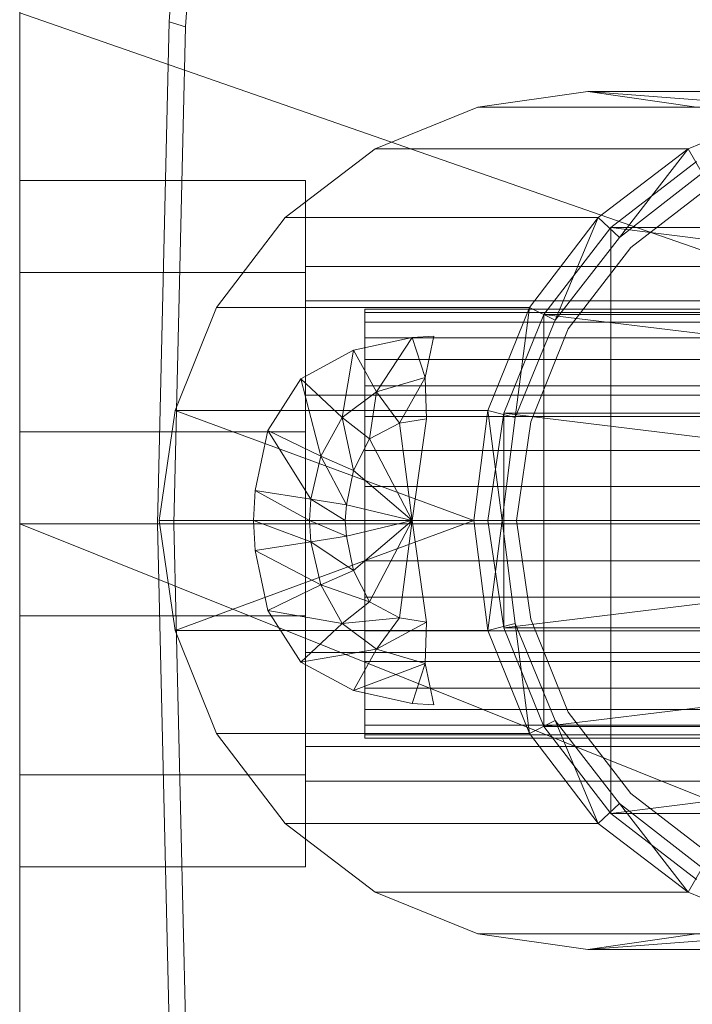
# Model space of a CAD drawing. Header units: metres. Extents: x 391.1 to 427.5, y 12.7 to 29.9.
# Tile 89 of 212: x 408.1341 to 408.1812, y 20.321 to 20.3899. Entities that reach past the tile are written whole.
import ezdxf

# ---------------------------------------------------------------- set-up
doc = ezdxf.new("R2010")
doc.units = ezdxf.units.M
doc.layers.add('02_MOBILIARIO', color=7, linetype='Continuous', lineweight=18)
doc.layers.add('A-DETL-____-MBND', color=7, linetype='Continuous', lineweight=18)

# ---------------------------------------------------------------- blocks, each defined once
blk = doc.blocks.new('Family - Rentamans PS-1-153368-01_CLI_AIRE_PS1')
at = {"layer": 'A-DETL-____-MBND', "color": 253, "true_color": 0xaaaaaa}
for p, q in [((0, 0.361455), (0, 0.004061)), ((0.010464, 0.217856), (0.013272, 0.256727)), ((0.011593, 0.217509), (0.014372, 0.255995)), ((0, 0.218497), (0, 0.182758)), ((0, 0.218497), (0.102728, 0.182758)), ((0.009653, 0.182758), (0.010464, 0.217856)), ((0.011593, 0.217509), (0.010464, 0.217856)), ((0.01079, 0.182758), (0.011593, 0.217509)), ((0.039771, 0.212986), (0.032072, 0.211886)), ((0.039771, 0.212986), (0.061771, 0.212986)), ((0.047372, 0.211886), (0.039771, 0.212986)), ((0.039771, 0.212986), (0.053972, 0.211886)), ((0.032072, 0.211886), (0.024872, 0.208986)), ((0.032072, 0.211886), (0.053972, 0.211886)), ((0.046771, 0.208986), (0.053972, 0.211886)), ((0.024872, 0.208986), (0.018572, 0.204186)), ((0.024872, 0.208986), (0.046771, 0.208986)), ((0.040472, 0.204186), (0.046771, 0.208986)), ((0.046771, 0.208986), (0.041972, 0.202787)), ((0.046771, 0.208986), (0.047771, 0.207287)), ((0.047372, 0.208087), (0.041372, 0.203486)), ((0.047372, 0.208087), (0.041372, 0.203486)), ((0.047372, 0.208087), (0.041372, 0.203486)), ((0.041972, 0.202787), (0.047771, 0.207287)), ((0.041972, 0.202787), (0.047771, 0.207287)), ((0, 0.200327), (0, 0.206758)), ((0, 0.206758), (0.02, 0.206758)), ((0, 0.206758), (0.02, 0.206758)), ((0, 0.206758), (0, 0.200327)), ((0.02, 0.200327), (0.02, 0.206758)), ((0.02, 0.206758), (0.02, 0.200327)), ((0.048372, 0.206386), (0.042771, 0.202087)), ((0.042771, 0.202087), (0.048372, 0.206386)), ((0.018572, 0.204186), (0.013771, 0.197886)), ((0.018572, 0.204186), (0.040472, 0.204186)), ((0.035672, 0.197886), (0.040472, 0.204186)), ((0.040472, 0.204186), (0.037472, 0.196986)), ((0.040472, 0.204186), (0.041972, 0.202787)), ((0.041372, 0.203486), (0.036672, 0.197386)), ((0.041372, 0.203486), (0.036672, 0.197386)), ((0.041372, 0.203486), (0.036672, 0.197386)), ((0.041372, 0.203486), (0.082271, 0.203486)), ((0.041372, 0.203486), (0.089771, 0.197386)), ((0.041372, 0.203486), (0.041372, 0.162486)), ((0.037472, 0.196986), (0.041972, 0.202787)), ((0.037472, 0.196986), (0.041972, 0.202787)), ((0.042771, 0.202087), (0.038372, 0.196386)), ((0.038372, 0.196386), (0.042771, 0.202087)), ((0.02, 0.198347), (0.02, 0.200758)), ((0.02, 0.200758), (0.02, 0.198347)), ((0.114701, 0.200758), (0.02, 0.200758)), ((0, 0.200327), (0, 0.189189)), ((0.02, 0.200327), (0, 0.200327)), ((0, 0.189189), (0, 0.200327)), ((0, 0.200327), (0.02, 0.200327)), ((0.02, 0.200327), (0.02, 0.189189)), ((0.02, 0.189189), (0.02, 0.200327)), ((0.02, 0.191758), (0.02, 0.198347)), ((0.02, 0.198347), (0.02, 0.191758)), ((0.02, 0.198347), (0.105701, 0.198347)), ((0.105701, 0.198347), (0.02, 0.198347)), ((0.013771, 0.197886), (0.010872, 0.190686)), ((0.013771, 0.197886), (0.035672, 0.197886)), ((0.024162, 0.197758), (0.073934, 0.197758)), ((0.024162, 0.19753), (0.024162, 0.197758)), ((0.024162, 0.197758), (0.024162, 0.19753)), ((0.032771, 0.190686), (0.035672, 0.197886)), ((0.035672, 0.197886), (0.034672, 0.190186)), ((0.035672, 0.197886), (0.037472, 0.196986)), ((0.073975, 0.19753), (0.024162, 0.19753)), ((0.024162, 0.19753), (0.024162, 0.196854)), ((0.024162, 0.19753), (0.073876, 0.19753)), ((0.024162, 0.196854), (0.024162, 0.19753)), ((0.036672, 0.197386), (0.033872, 0.190486)), ((0.036672, 0.197386), (0.033872, 0.190486)), ((0.036672, 0.197386), (0.033872, 0.190486)), ((0.034672, 0.190186), (0.037472, 0.196986)), ((0.034672, 0.190186), (0.037472, 0.196986)), ((0.036672, 0.197386), (0.089771, 0.197386)), ((0.036672, 0.197386), (0.093771, 0.190486)), ((0.036672, 0.197386), (0.036672, 0.168587)), ((0.024162, 0.196854), (0.073998, 0.196854)), ((0.024162, 0.196854), (0.024162, 0.195748)), ((0.024162, 0.196854), (0.073802, 0.196854)), ((0.024162, 0.195748), (0.024162, 0.196854)), ((0.038372, 0.196386), (0.035771, 0.189886)), ((0.035771, 0.189886), (0.038372, 0.196386)), ((0.023372, 0.194886), (0.027472, 0.195787)), ((0.023372, 0.194886), (0.027472, 0.195787)), ((0.024162, 0.195748), (0.07401, 0.195748)), ((0.024162, 0.195748), (0.073715, 0.195748)), ((0.024162, 0.194249), (0.024162, 0.195748)), ((0.024162, 0.194249), (0.024162, 0.195748)), ((0.027472, 0.195787), (0.024972, 0.191986)), ((0.027472, 0.195787), (0.028972, 0.195886)), ((0.027472, 0.195787), (0.028972, 0.195886)), ((0.027472, 0.195787), (0.028372, 0.192986)), ((0.028972, 0.195886), (0.028372, 0.192986)), ((0.019672, 0.192886), (0.023372, 0.194886)), ((0.019672, 0.192886), (0.023372, 0.194886)), ((0.023372, 0.194886), (0.022572, 0.190186)), ((0.023372, 0.194886), (0.024972, 0.191986)), ((0.024162, 0.194249), (0.073617, 0.194249)), ((0.024162, 0.1924), (0.024162, 0.194249)), ((0.024162, 0.1924), (0.024162, 0.194249)), ((0.024162, 0.194249), (0.074026, 0.194249)), ((0.017372, 0.189287), (0.019672, 0.192886)), ((0.017372, 0.189287), (0.019672, 0.192886)), ((0.019672, 0.192886), (0.021072, 0.187486)), ((0.019672, 0.192886), (0.022572, 0.190186)), ((0.024972, 0.191986), (0.028372, 0.192986)), ((0.028372, 0.192986), (0.026572, 0.189787)), ((0.028372, 0.192986), (0.028472, 0.190087)), ((0.024162, 0.1924), (0.073512, 0.1924)), ((0.024162, 0.190258), (0.024162, 0.1924)), ((0.024162, 0.190258), (0.024162, 0.1924)), ((0.024162, 0.1924), (0.074018, 0.1924)), ((0.02, 0.191758), (0.02, 0.182758)), ((0.02, 0.182758), (0.02, 0.191758)), ((0.099113, 0.191758), (0.02, 0.191758)), ((0.099113, 0.191758), (0.02, 0.191758)), ((0.022572, 0.190186), (0.024972, 0.191986)), ((0.024972, 0.191986), (0.024472, 0.188686)), ((0.024972, 0.191986), (0.026572, 0.189787)), ((0.010872, 0.190686), (0.009771, 0.182986)), ((0.010872, 0.190686), (0.032771, 0.190686)), ((0.010872, 0.190686), (0.031771, 0.182986)), ((0.021072, 0.187486), (0.022572, 0.190186)), ((0.022572, 0.190186), (0.023372, 0.186486)), ((0.022572, 0.190186), (0.024472, 0.188686)), ((0.024162, 0.190258), (0.073401, 0.190258)), ((0.024162, 0.187888), (0.024162, 0.190258)), ((0.024162, 0.187888), (0.024162, 0.190258)), ((0.024162, 0.190258), (0.073988, 0.190258)), ((0.026572, 0.189787), (0.028472, 0.190087)), ((0.028472, 0.190087), (0.027472, 0.182986)), ((0.031771, 0.182986), (0.032771, 0.190686)), ((0.032771, 0.190686), (0.034672, 0.190186)), ((0.032771, 0.190686), (0.033771, 0.182986)), ((0.033872, 0.190486), (0.032771, 0.182986)), ((0.033872, 0.190486), (0.032771, 0.182986)), ((0.033872, 0.190486), (0.032771, 0.182986)), ((0.033771, 0.182986), (0.034672, 0.190186)), ((0.033771, 0.182986), (0.034672, 0.190186)), ((0.033872, 0.190486), (0.093771, 0.190486)), ((0.033872, 0.190486), (0.095771, 0.182986)), ((0.033872, 0.190486), (0.033872, 0.175486)), ((0.024472, 0.188686), (0.026572, 0.189787)), ((0.026572, 0.189787), (0.027472, 0.182986)), ((0.035771, 0.189886), (0.034771, 0.182986)), ((0.034771, 0.182986), (0.035771, 0.189886)), ((0, 0.189189), (0.02, 0.189189)), ((0, 0.189189), (0, 0.176327)), ((0, 0.176327), (0, 0.189189)), ((0, 0.189189), (0.02, 0.189189)), ((0.016472, 0.185087), (0.017372, 0.189287)), ((0.016472, 0.185087), (0.017372, 0.189287)), ((0.020372, 0.184486), (0.017372, 0.189287)), ((0.017372, 0.189287), (0.021072, 0.187486)), ((0.02, 0.189189), (0.02, 0.176327)), ((0.02, 0.176327), (0.02, 0.189189)), ((0.023372, 0.186486), (0.024472, 0.188686)), ((0.024472, 0.188686), (0.027472, 0.182986)), ((0.020372, 0.184486), (0.021072, 0.187486)), ((0.021072, 0.187486), (0.022872, 0.184087)), ((0.021072, 0.187486), (0.023372, 0.186486)), ((0.024162, 0.187888), (0.07329, 0.187888)), ((0.024162, 0.185363), (0.024162, 0.187888)), ((0.024162, 0.185363), (0.024162, 0.187888)), ((0.024162, 0.187888), (0.073936, 0.187888)), ((0.022872, 0.184087), (0.023372, 0.186486)), ((0.023372, 0.186486), (0.027472, 0.182986)), ((0.024162, 0.185363), (0.073181, 0.185363)), ((0.024162, 0.182758), (0.024162, 0.185363)), ((0.073863, 0.185363), (0.024162, 0.185363)), ((0.024162, 0.185363), (0.024162, 0.182758)), ((0.016372, 0.182986), (0.016472, 0.185087)), ((0.016372, 0.182986), (0.016472, 0.185087)), ((0.020271, 0.182986), (0.016472, 0.185087)), ((0.016472, 0.185087), (0.020372, 0.184486)), ((0.020271, 0.182986), (0.020372, 0.184486)), ((0.022771, 0.182986), (0.020372, 0.184486)), ((0.020372, 0.184486), (0.022872, 0.184087)), ((0.022771, 0.182986), (0.022872, 0.184087)), ((0.022872, 0.184087), (0.027472, 0.182986)), ((0, 0.182758), (0, 0.147019)), ((0, 0.182758), (0.102728, 0.141568)), ((0.102728, 0.182758), (0, 0.182758)), ((0.010464, 0.14766), (0.009653, 0.182758)), ((0.01079, 0.182758), (0.009653, 0.182758)), ((0.009771, 0.182986), (0.031771, 0.182986)), ((0.009771, 0.182986), (0.010872, 0.175287)), ((0.011593, 0.148007), (0.01079, 0.182758)), ((0.010872, 0.175287), (0.031771, 0.182986)), ((0.020271, 0.182986), (0.016372, 0.182986)), ((0.020372, 0.181486), (0.016372, 0.182986)), ((0.016472, 0.180886), (0.016372, 0.182986)), ((0.016472, 0.180886), (0.016372, 0.182986)), ((0.02, 0.182758), (0.02, 0.173758)), ((0.02, 0.173758), (0.02, 0.182758)), ((0.096701, 0.182758), (0.02, 0.182758)), ((0.096701, 0.182758), (0.02, 0.182758)), ((0.022771, 0.182986), (0.020271, 0.182986)), ((0.022872, 0.181886), (0.020271, 0.182986)), ((0.020372, 0.181486), (0.020271, 0.182986)), ((0.027472, 0.182986), (0.022771, 0.182986)), ((0.022872, 0.181886), (0.022771, 0.182986)), ((0.027472, 0.182986), (0.022872, 0.181886)), ((0.027472, 0.182986), (0.023372, 0.179486)), ((0.024162, 0.182758), (0.073078, 0.182758)), ((0.024162, 0.180153), (0.024162, 0.182758)), ((0.073771, 0.182758), (0.024162, 0.182758)), ((0.024162, 0.182758), (0.024162, 0.180153)), ((0.027472, 0.182986), (0.024472, 0.177287)), ((0.027472, 0.182986), (0.026572, 0.176186)), ((0.027472, 0.182986), (0.028472, 0.175886)), ((0.031771, 0.182986), (0.033771, 0.182986)), ((0.031771, 0.182986), (0.032771, 0.175287)), ((0.032771, 0.175287), (0.033771, 0.182986)), ((0.032771, 0.182986), (0.095771, 0.182986)), ((0.032771, 0.182986), (0.033872, 0.175486)), ((0.032771, 0.182986), (0.033872, 0.175486)), ((0.032771, 0.182986), (0.033872, 0.175486)), ((0.034672, 0.175787), (0.033771, 0.182986)), ((0.034672, 0.175787), (0.033771, 0.182986)), ((0.033872, 0.175486), (0.095771, 0.182986)), ((0.035771, 0.176087), (0.034771, 0.182986)), ((0.034771, 0.182986), (0.035771, 0.176087)), ((0.022872, 0.181886), (0.020372, 0.181486)), ((0.023372, 0.179486), (0.022872, 0.181886)), ((0.020372, 0.181486), (0.016472, 0.180886)), ((0.023372, 0.179486), (0.020372, 0.181486)), ((0.021072, 0.178486), (0.020372, 0.181486)), ((0.021072, 0.178486), (0.016472, 0.180886)), ((0.017372, 0.176686), (0.016472, 0.180886)), ((0.017372, 0.176686), (0.016472, 0.180886)), ((0.024162, 0.180153), (0.073181, 0.180153)), ((0.024162, 0.177628), (0.024162, 0.180153)), ((0.024162, 0.180153), (0.073863, 0.180153)), ((0.024162, 0.180153), (0.024162, 0.177628)), ((0.023372, 0.179486), (0.021072, 0.178486)), ((0.024472, 0.177287), (0.023372, 0.179486)), ((0.021072, 0.178486), (0.017372, 0.176686)), ((0.024472, 0.177287), (0.021072, 0.178486)), ((0.022572, 0.175787), (0.021072, 0.178486)), ((0.024472, 0.177287), (0.022572, 0.175787)), ((0.024162, 0.177628), (0.07329, 0.177628)), ((0.024162, 0.175258), (0.024162, 0.177628)), ((0.024162, 0.177628), (0.073936, 0.177628)), ((0.024162, 0.177628), (0.024162, 0.175258)), ((0.026572, 0.176186), (0.024472, 0.177287)), ((0, 0.176327), (0.02, 0.176327)), ((0, 0.176327), (0, 0.165189)), ((0, 0.165189), (0, 0.176327)), ((0, 0.176327), (0.02, 0.176327)), ((0.022572, 0.175787), (0.017372, 0.176686)), ((0.019672, 0.173087), (0.017372, 0.176686)), ((0.019672, 0.173087), (0.017372, 0.176686)), ((0.02, 0.176327), (0.02, 0.165189)), ((0.02, 0.165189), (0.02, 0.176327)), ((0.022572, 0.175787), (0.019672, 0.173087)), ((0.026572, 0.176186), (0.022572, 0.175787)), ((0.024972, 0.173986), (0.022572, 0.175787)), ((0.026572, 0.176186), (0.024972, 0.173986)), ((0.028472, 0.175886), (0.024972, 0.173986)), ((0.028472, 0.175886), (0.026572, 0.176186)), ((0.028472, 0.175886), (0.028372, 0.172986)), ((0.032771, 0.175287), (0.034672, 0.175787)), ((0.035672, 0.168087), (0.034672, 0.175787)), ((0.037472, 0.168986), (0.034672, 0.175787)), ((0.037472, 0.168986), (0.034672, 0.175787)), ((0.038372, 0.169587), (0.035771, 0.176087)), ((0.035771, 0.176087), (0.038372, 0.169587)), ((0.010872, 0.175287), (0.032771, 0.175287)), ((0.010872, 0.175287), (0.013771, 0.168087)), ((0.024162, 0.175258), (0.073401, 0.175258)), ((0.024162, 0.173116), (0.024162, 0.175258)), ((0.024162, 0.175258), (0.073988, 0.175258)), ((0.024162, 0.175258), (0.024162, 0.173116)), ((0.035672, 0.168087), (0.032771, 0.175287)), ((0.033872, 0.175486), (0.093771, 0.175486)), ((0.033872, 0.175486), (0.036672, 0.168587)), ((0.033872, 0.175486), (0.036672, 0.168587)), ((0.033872, 0.175486), (0.036672, 0.168587)), ((0.036672, 0.168587), (0.093771, 0.175486)), ((0.024972, 0.173986), (0.019672, 0.173087)), ((0.02, 0.173758), (0.02, 0.16717)), ((0.02, 0.16717), (0.02, 0.173758)), ((0.099113, 0.173758), (0.02, 0.173758)), ((0.099113, 0.173758), (0.02, 0.173758)), ((0.024972, 0.173986), (0.023372, 0.171087)), ((0.028372, 0.172986), (0.024972, 0.173986)), ((0.023372, 0.171087), (0.019672, 0.173087)), ((0.023372, 0.171087), (0.019672, 0.173087)), ((0.028372, 0.172986), (0.023372, 0.171087)), ((0.024162, 0.173116), (0.073512, 0.173116)), ((0.024162, 0.171267), (0.024162, 0.173116)), ((0.024162, 0.173116), (0.074018, 0.173116)), ((0.024162, 0.173116), (0.024162, 0.171267)), ((0.028372, 0.172986), (0.027472, 0.170186)), ((0.028372, 0.172986), (0.028972, 0.170087)), ((0.027472, 0.170186), (0.023372, 0.171087)), ((0.027472, 0.170186), (0.023372, 0.171087)), ((0.024162, 0.171267), (0.073617, 0.171267)), ((0.024162, 0.169768), (0.024162, 0.171267)), ((0.024162, 0.171267), (0.074026, 0.171267)), ((0.024162, 0.171267), (0.024162, 0.169768)), ((0.028972, 0.170087), (0.027472, 0.170186)), ((0.028972, 0.170087), (0.027472, 0.170186)), ((0.07401, 0.169768), (0.024162, 0.169768)), ((0.024162, 0.169768), (0.024162, 0.168663)), ((0.024162, 0.169768), (0.073715, 0.169768)), ((0.024162, 0.168663), (0.024162, 0.169768)), ((0.042771, 0.163886), (0.038372, 0.169587)), ((0.038372, 0.169587), (0.042771, 0.163886)), ((0.035672, 0.168087), (0.037472, 0.168986)), ((0.040472, 0.161787), (0.037472, 0.168986)), ((0.041972, 0.163186), (0.037472, 0.168986)), ((0.041972, 0.163186), (0.037472, 0.168986)), ((0.013771, 0.168087), (0.035672, 0.168087)), ((0.013771, 0.168087), (0.018572, 0.161787)), ((0.024162, 0.168663), (0.073998, 0.168663)), ((0.024162, 0.168663), (0.024162, 0.167986)), ((0.024162, 0.168663), (0.073802, 0.168663)), ((0.024162, 0.167986), (0.024162, 0.168663)), ((0.040472, 0.161787), (0.035672, 0.168087)), ((0.036672, 0.168587), (0.089771, 0.168587)), ((0.036672, 0.168587), (0.041372, 0.162486)), ((0.036672, 0.168587), (0.041372, 0.162486)), ((0.036672, 0.168587), (0.041372, 0.162486)), ((0.041372, 0.162486), (0.089771, 0.168587)), ((0.024162, 0.167986), (0.073975, 0.167986)), ((0.024162, 0.167986), (0.024162, 0.167758)), ((0.024162, 0.167986), (0.073876, 0.167986)), ((0.024162, 0.167758), (0.024162, 0.167986)), ((0.024162, 0.167758), (0.073934, 0.167758)), ((0.02, 0.16717), (0.02, 0.164758)), ((0.02, 0.164758), (0.02, 0.16717)), ((0.105701, 0.16717), (0.02, 0.16717)), ((0.105701, 0.16717), (0.02, 0.16717)), ((0, 0.165189), (0.02, 0.165189)), ((0, 0.165189), (0, 0.158758)), ((0, 0.158758), (0, 0.165189)), ((0, 0.165189), (0.02, 0.165189)), ((0.02, 0.165189), (0.02, 0.158758)), ((0.02, 0.158758), (0.02, 0.165189)), ((0.114701, 0.164758), (0.02, 0.164758)), ((0.048372, 0.159587), (0.042771, 0.163886)), ((0.042771, 0.163886), (0.048372, 0.159587)), ((0.041972, 0.163186), (0.040472, 0.161787)), ((0.047771, 0.158686), (0.041972, 0.163186)), ((0.041972, 0.163186), (0.046771, 0.156986)), ((0.047771, 0.158686), (0.041972, 0.163186)), ((0.041372, 0.162486), (0.082271, 0.162486)), ((0.041372, 0.162486), (0.047372, 0.157886)), ((0.041372, 0.162486), (0.047372, 0.157886)), ((0.041372, 0.162486), (0.047372, 0.157886)), ((0.018572, 0.161787), (0.040472, 0.161787)), ((0.018572, 0.161787), (0.024872, 0.156986)), ((0.046771, 0.156986), (0.040472, 0.161787)), ((0, 0.158758), (0.02, 0.158758)), ((0, 0.158758), (0.02, 0.158758)), ((0.047771, 0.158686), (0.046771, 0.156986)), ((0.046771, 0.156986), (0.024872, 0.156986)), ((0.024872, 0.156986), (0.032072, 0.154087)), ((0.053972, 0.154087), (0.046771, 0.156986)), ((0.032072, 0.154087), (0.039771, 0.152986)), ((0.053972, 0.154087), (0.032072, 0.154087)), ((0.039771, 0.152986), (0.047372, 0.154087)), ((0.053972, 0.154087), (0.039771, 0.152986)), ((0.061771, 0.152986), (0.039771, 0.152986))]:
    blk.add_line(p, q, dxfattribs=at)
blk = doc.blocks.new('LONDR55-XX_ZZ-ARQ-CAA-M3D-Londres55_ifc-1-01_CLI_AIRE_PS1')
at = {"layer": '02_MOBILIARIO', "color": 253, "lineweight": 18, "true_color": 0xaaaaaa}
blk.add_blockref('Family - Rentamans PS-1-153368-01_CLI_AIRE_PS1', (408.134108, 20.171873), dxfattribs=at)

msp = doc.modelspace()

# ---------------------------------------------------------------- block references
at = {"lineweight": 5}
msp.add_blockref('LONDR55-XX_ZZ-ARQ-CAA-M3D-Londres55_ifc-1-01_CLI_AIRE_PS1', (0, 0), dxfattribs=at)

doc.saveas('drawing.dxf')
